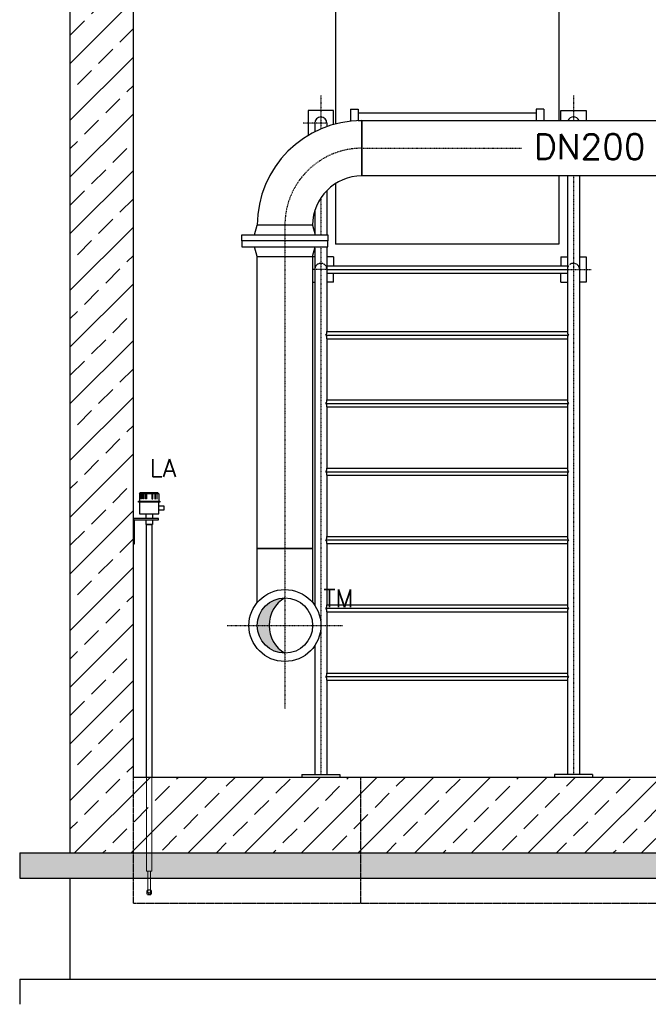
# Model space of a CAD drawing. Header units: millimetres. Extents: x -197187 to 231260338, y -45270 to 70505.
# Tile 1 of 85: x -49027 to -46538, y -41298 to -37399. Entities that reach past the tile are written whole.
import ezdxf
from ezdxf.enums import TextEntityAlignment as Align

# ---------------------------------------------------------------- set-up
doc = ezdxf.new("R2010")
doc.units = ezdxf.units.MM
doc.header["$LTSCALE"] = 0.5
doc.linetypes.add('DASHDOT', pattern=[1, 0.5, -0.25, 0, -0.25])
doc.linetypes.add('HIDDEN', pattern=[0.375, 0.25, -0.125])
for name, color, linetype in [('21', 7, 'Continuous'), ('41', 7, 'Continuous'), ('45', 7, 'Continuous'), ('P-MU150AUSL', 7, 'Continuous'), ('P-MU150EINL', 7, 'Continuous'), ('P-MU200AUSL', 7, 'Continuous')]:
    doc.layers.add(name, color=color, linetype=linetype)
doc.styles.add('ROMANS', font='ROMANS', dxfattribs={"height": 0.2})

msp = doc.modelspace()

# ---------------------------------------------------------------- hatches: boundary and pattern name
at = {"lineweight": 5}
h = msp.add_hatch(dxfattribs=at)
h.set_pattern_fill('ANSI33', color=256, scale=25)
h.set_pattern_definition([(45, (-43831.54382709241, -38189.093646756), (-112.2532015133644, 112.2532015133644), []), (45, (-43719.2905770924, -38189.093646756), (-112.2532015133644, 112.2532015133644), [79.375, -39.6875])])
h.paths.add_polyline_path([(-48976.86621399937, -35881.36202667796), (-48976.86621399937, -35680.62398286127), (-38686.22144018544, -35680.62398286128), (-38686.22144018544, -35881.36202667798), (-43626.93366847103, -35881.36202667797), (-43626.93366847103, -36381.36202667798), (-44026.93366847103, -36381.36202667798), (-44026.93366847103, -35881.36202667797)])
h.paths.add_polyline_path([(-48826.93366847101, -35901.36202667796), (-48806.93366847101, -35881.36202667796), (-48596.93366847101, -35881.36202667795), (-48576.93366847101, -35901.36202667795), (-48576.93366847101, -40397.56331065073), (-39076.93366847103, -40397.56331065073), (-39076.93366847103, -35901.36202667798), (-39056.93366847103, -35881.36202667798), (-38846.93366847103, -35881.36202667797), (-38826.93366847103, -35901.36202667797), (-38826.93366847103, -40697.56331065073), (-48826.93366847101, -40697.56331065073)])
h = msp.add_hatch(dxfattribs=at)
h.set_pattern_fill('ANSI36', color=256, scale=10)
h.set_pattern_definition([(45, (-43826.93366847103, -40747.56331065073), (16.83798022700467, 61.73926083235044), [79.375, -15.875, 0, -15.875])])
h.paths.add_polyline_path([(-49026.93366847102, -40797.56331065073), (-38626.93366847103, -40797.56331065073), (-38626.93366847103, -40697.56331065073), (-49026.93366847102, -40697.56331065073)])
at = {"layer": '45', "linetype": 'Continuous', "ltscale": 10}
h = msp.add_hatch(color=256, dxfattribs=at)
h.dxf.hatch_style = 1
h.paths.add_polyline_path([(-48039.68121610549, -39797.56331065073), (-48086.48366847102, -39797.56331065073, 0.4142135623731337), (-47976.93366847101, -39907.11331065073, -0.2661076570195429)])
h.paths.add_polyline_path([(-47976.93366847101, -39688.01331065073, 0.414213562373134), (-48086.48366847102, -39797.56331065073), (-48039.68121610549, -39797.56331065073, -0.2661076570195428)])

# ---------------------------------------------------------------- linework, layer by layer
for p, q in [((-48552.4822650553, -39275.66965357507), (-48549.4822650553, -39272.66965357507)), ((-48552.4822650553, -39275.66965357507), (-48552.4822650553, -39304.60176554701)), ((-48476.4822650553, -39275.66965357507), (-48552.4822650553, -39275.66965357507)), ((-48479.4822650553, -39272.66965357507), (-48549.4822650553, -39272.66965357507)), ((-48546.85167061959, -39275.66965357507), (-48545.11961981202, -39272.66965357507)), ((-48544.95714064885, -39275.66965357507), (-48543.22508984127, -39272.66965357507)), ((-48539.73022797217, -39275.66965357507), (-48538.92638039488, -39272.66965357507)), ((-48536.55542942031, -39275.66965357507), (-48535.75158184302, -39272.66965357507)), ((-48519.4822650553, -39272.66965357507), (-48519.4822650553, -39275.66965357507)), ((-48509.4822650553, -39272.66965357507), (-48509.4822650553, -39275.66965357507)), ((-48492.4091006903, -39275.66965357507), (-48493.21294826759, -39272.66965357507)), ((-48489.23430213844, -39275.66965357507), (-48490.03814971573, -39272.66965357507)), ((-48484.00738946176, -39275.66965357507), (-48485.73944026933, -39272.66965357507)), ((-48482.11285949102, -39275.66965357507), (-48483.84491029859, -39272.66965357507)), ((-48476.4822650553, -39275.66965357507), (-48479.4822650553, -39272.66965357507)), ((-48476.4822650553, -39275.66965357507), (-48476.4822650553, -39304.60176554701)), ((-48527.93226505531, -39355.04391586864), (-48527.93226505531, -39373.54438676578)), ((-48527.93226505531, -39378.54438676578), (-48527.93226505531, -39397.46293606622)), ((-48501.03226505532, -39355.04391586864), (-48501.03226505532, -39373.54438676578)), ((-48501.03226505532, -39378.54438676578), (-48501.03226505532, -39397.46293606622)), ((-48501.03226505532, -39397.46293606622), (-48527.93226505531, -39397.46293606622))]:
    msp.add_line(p, q)
at = {"linetype": 'HIDDEN', "lineweight": 9, "ltscale": 5}
for p, q in [((-48525.23226505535, -40770.94200315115), (-48525.23226505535, -40397.56331065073)), ((-48503.73226505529, -40770.94200315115), (-48503.73226505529, -40397.56331065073)), ((-48525.23226505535, -40770.94200315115), (-48503.73226505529, -40770.94200315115)), ((-48523.23226505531, -40859.58095896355), (-48523.23226505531, -40848.98781321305)), ((-48519.48226505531, -40843.58095896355), (-48522.06069218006, -40846.1593860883)), ((-48519.48226505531, -40850.58095896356), (-48519.48226505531, -40858.28478473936)), ((-48519.48226505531, -40858.28478473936), (-48514.48226505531, -40863.58095896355)), ((-48509.48226505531, -40858.28478473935), (-48514.48226505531, -40863.58095896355)), ((-48509.48226505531, -40843.58095896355), (-48506.90383793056, -40846.1593860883)), ((-48509.48226505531, -40850.58095896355), (-48509.48226505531, -40858.28478473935)), ((-48505.73226505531, -40859.58095896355), (-48505.73226505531, -40848.98781321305)), ((-48509.73226505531, -40863.58095896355), (-48519.23226505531, -40863.58095896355))]:
    msp.add_line(p, q, dxfattribs=at)
for points in [[(-48546.85167061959, -39275.66965357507), (-48544.95714064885, -39275.66965357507), (-48544.95714064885, -39296.34849627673), (-48546.85167061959, -39296.34849627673)], [(-48539.73022797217, -39275.66965357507), (-48536.55542942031, -39275.66965357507), (-48536.55542942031, -39296.34849627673), (-48539.73022797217, -39296.34849627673)], [(-48529.43398677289, -39272.66965357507), (-48525.11303631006, -39272.66965357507), (-48525.11303631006, -39296.34849627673), (-48529.43398677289, -39296.34849627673)], [(-48499.53054333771, -39272.66965357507), (-48503.85149380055, -39272.66965357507), (-48503.85149380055, -39296.34849627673), (-48499.53054333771, -39296.34849627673)], [(-48489.23430213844, -39275.66965357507), (-48492.4091006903, -39275.66965357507), (-48492.4091006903, -39296.34849627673), (-48489.23430213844, -39296.34849627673)], [(-48482.11285949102, -39275.66965357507), (-48484.00738946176, -39275.66965357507), (-48484.00738946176, -39296.34849627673), (-48482.11285949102, -39296.34849627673)], [(-48471.98226505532, -39309.39390476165), (-48556.98226505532, -39309.39390476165), (-48556.98226505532, -39304.60176554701), (-48471.98226505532, -39304.60176554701)], [(-48476.4822650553, -39309.39390476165), (-48552.4822650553, -39309.39390476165), (-48552.48226505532, -39355.04391586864), (-48476.48226505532, -39355.04391586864)], [(-48476.48226505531, -39324.02091975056), (-48456.90790376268, -39324.02091975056), (-48456.90790376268, -39340.41690087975), (-48476.48226505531, -39340.41690087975)]]:
    msp.add_lwpolyline(points, close=True)
for points in [[(-48571.93366847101, -39373.54438676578), (-48576.93366847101, -39373.54438676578), (-48576.93366847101, -39473.54438676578), (-48571.93366847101, -39473.54438676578), (-48571.93366847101, -39378.54438676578), (-48476.93366847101, -39378.54438676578), (-48476.93366847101, -39373.54438676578), (-48576.93366847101, -39373.54438676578), (-48576.93366847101, -39378.54438676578)], [(-48525.23226505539, -40397.56331065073), (-48525.23226505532, -39397.46293606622), (-48503.73226505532, -39397.46293606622), (-48503.73226505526, -40397.56331065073)]]:
    msp.add_lwpolyline(points)
for points in [[(-48519.48226505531, -40770.94200315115), (-48519.48226505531, -40850.58095896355)], [(-48509.48226505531, -40850.58095896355), (-48509.48226505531, -40770.94200315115)]]:
    msp.add_lwpolyline(points, dxfattribs=at)
for centre, radius, start, end in [((-48519.23226505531, -40848.98781321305), 4, 134.9999999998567, 180), ((-48519.23226505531, -40859.58095896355), 4, 180, 270), ((-48509.73226505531, -40859.58095896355), 4, 270, 0), ((-48512.30139046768, -40845.91435582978), 4.330127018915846, 12.28860951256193, 49.37925172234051), ((-48509.73226505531, -40848.98781321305), 4, 0, 45.00000000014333)]:
    msp.add_arc(centre, radius, start, end, dxfattribs=at)
at = {"linetype": 'HIDDEN', "lineweight": 9, "ltscale": 5, "extrusion": (0, 0, -1)}
msp.add_ellipse((-48514.48226505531, -40850.58095896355), major_axis=(0, -6.286233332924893), ratio=0.7953888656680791, dxfattribs=at)
at = {"layer": '21', "linetype": 'Continuous', "ltscale": 10}
for p, q in [((-47776.93366847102, -37277.56331065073), (-47776.93366847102, -37811.53126392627)), ((-46891.93366847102, -37277.56331065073), (-46891.93366847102, -37798.01331065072)), ((-47784.43366847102, -37758.00801065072), (-47884.43366847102, -37758.00801065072)), ((-47884.43366847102, -37758.00801065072), (-47884.43366847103, -37856.62026394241)), ((-47784.43366847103, -37813.57026246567), (-47784.43366847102, -37758.00801065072)), ((-47716.93366847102, -37752.56331065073), (-47716.93366847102, -37800.46295576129)), ((-47716.93366847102, -37752.56331065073), (-47686.93366847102, -37752.56331065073)), ((-47686.93366847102, -37752.56331065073), (-47686.93366847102, -37798.28477813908)), ((-47686.93366847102, -37767.56331065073), (-46981.93366847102, -37767.56331065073)), ((-46951.93366847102, -37752.56331065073), (-46981.93366847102, -37752.56331065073)), ((-46981.93366847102, -37752.56331065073), (-46981.93366847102, -37798.01331065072)), ((-46951.93366847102, -37752.56331065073), (-46951.93366847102, -37798.01331065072)), ((-46951.93366847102, -37752.56331065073), (-46951.93366847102, -37798.01331065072)), ((-46884.43366847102, -37758.00801065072), (-46784.43366847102, -37758.00801065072)), ((-46884.43366847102, -37798.01331065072), (-46884.43366847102, -37758.00801065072)), ((-46784.43366847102, -37758.00801065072), (-46784.43366847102, -37798.01331065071)), ((-47858.58366847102, -37808.00801065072), (-47858.58366847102, -37842.40999106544)), ((-47810.28366847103, -37808.00801065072), (-47810.28366847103, -37821.78078801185)), ((-47686.93366847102, -37797.56331065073), (-46981.93366847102, -37797.56331065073)), ((-47776.93366847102, -38047.71276470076), (-47776.93366847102, -38287.56331065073)), ((-46891.93366847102, -38017.11331065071), (-46891.93366847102, -38287.56331065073)), ((-46858.58366847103, -38017.11331065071), (-46858.58366847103, -38633.4212106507)), ((-46810.28366847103, -38017.11331065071), (-46810.28366847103, -40387.56331065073)), ((-47810.28366847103, -38074.50542424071), (-47810.28366847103, -38250.56331065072)), ((-47858.58366847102, -38154.57641557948), (-47858.58366847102, -38245.40558132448)), ((-46891.93366847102, -38287.56331065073), (-47776.93366847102, -38287.56331065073)), ((-47858.58366847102, -38303.72103997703), (-47858.58366847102, -39718.19374784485)), ((-47810.28366847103, -38298.56331065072), (-47810.28366847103, -38633.4212106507)), ((-47858.58366847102, -38337.56331065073), (-47867.38366847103, -38337.56331065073)), ((-47784.43366847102, -38337.56331065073), (-47810.28366847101, -38337.56331065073)), ((-47784.43366847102, -38337.56331065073), (-47784.43366847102, -38373.4212106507)), ((-46884.43366847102, -38337.56331065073), (-46884.43366847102, -38373.4212106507)), ((-46884.43366847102, -38337.56331065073), (-46858.58366847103, -38337.56331065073)), ((-46810.28366847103, -38337.56331065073), (-46784.43366847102, -38337.56331065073)), ((-46784.43366847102, -38337.56331065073), (-46784.43366847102, -38437.56331065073)), ((-47814.85756847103, -38373.4212106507), (-46854.00976847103, -38373.4212106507)), ((-47810.28366847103, -38387.56331065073), (-46858.58366847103, -38387.56331065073)), ((-47810.28366847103, -38401.70541065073), (-46858.58366847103, -38401.70541065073)), ((-47784.43366847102, -38437.56331065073), (-47784.43366847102, -38401.70541065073)), ((-46884.43366847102, -38437.56331065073), (-46884.43366847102, -38401.70541065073)), ((-47867.38366847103, -38437.56331065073), (-47858.58366847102, -38437.56331065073)), ((-47784.43366847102, -38437.56331065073), (-47810.28366847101, -38437.56331065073)), ((-46884.43366847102, -38437.56331065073), (-46858.58366847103, -38437.56331065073)), ((-46784.43366847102, -38437.56331065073), (-46810.28366847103, -38437.56331065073)), ((-47810.28366847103, -38633.4212106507), (-46858.58366847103, -38633.4212106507)), ((-47814.85756847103, -38647.56331065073), (-46854.00976847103, -38647.56331065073)), ((-47810.28366847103, -38661.70541065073), (-46858.58366847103, -38661.70541065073)), ((-47810.28366847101, -38661.70541065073), (-47810.28366847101, -38903.87121065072)), ((-46858.58366847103, -38661.70541065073), (-46858.58366847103, -38903.87121065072)), ((-47810.28366847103, -38903.87121065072), (-46858.58366847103, -38903.87121065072)), ((-47814.85756847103, -38918.01331065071), (-46854.00976847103, -38918.01331065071)), ((-47810.28366847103, -38932.15541065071), (-46858.58366847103, -38932.15541065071)), ((-47810.28366847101, -38932.15541065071), (-47810.28366847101, -39174.32121065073)), ((-46858.58366847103, -38932.15541065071), (-46858.58366847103, -39174.32121065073)), ((-47810.28366847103, -39174.32121065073), (-46858.58366847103, -39174.32121065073)), ((-47814.85756847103, -39188.46331065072), (-46854.00976847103, -39188.46331065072)), ((-47810.28366847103, -39202.60541065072), (-46858.58366847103, -39202.60541065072)), ((-47810.28366847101, -39202.60541065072), (-47810.28366847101, -39444.77121065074)), ((-46858.58366847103, -39202.60541065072), (-46858.58366847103, -39444.77121065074)), ((-47810.28366847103, -39444.77121065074), (-46858.58366847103, -39444.77121065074)), ((-47814.85756847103, -39458.91331065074), (-46854.00976847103, -39458.91331065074)), ((-47810.28366847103, -39473.05541065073), (-46858.58366847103, -39473.05541065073)), ((-47810.28366847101, -39473.05541065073), (-47810.28366847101, -39715.22121065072)), ((-46858.58366847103, -39473.05541065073), (-46858.58366847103, -39715.22121065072)), ((-47814.85756847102, -39729.36331065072), (-46854.00976847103, -39729.36331065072)), ((-47810.28366847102, -39715.22121065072), (-46858.58366847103, -39715.22121065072)), ((-47810.28366847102, -39743.50541065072), (-46858.58366847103, -39743.50541065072)), ((-47810.28366847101, -39743.50541065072), (-47810.28366847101, -39985.6712106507)), ((-46858.58366847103, -39743.50541065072), (-46858.58366847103, -39985.6712106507)), ((-47858.58366847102, -39876.93287345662), (-47858.58366847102, -40387.56331065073)), ((-47814.85756847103, -39999.81331065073), (-46854.00976847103, -39999.81331065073)), ((-47810.28366847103, -39985.6712106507), (-46858.58366847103, -39985.6712106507)), ((-47810.28366847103, -40013.95541065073), (-46858.58366847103, -40013.95541065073)), ((-47810.28366847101, -40013.95541065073), (-47810.28366847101, -40387.56331065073)), ((-46858.58366847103, -40013.95541065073), (-46858.58366847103, -40387.56331065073)), ((-47909.43366847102, -40387.56331065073), (-47909.43366847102, -40397.56331065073)), ((-47759.43366847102, -40387.56331065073), (-47759.43366847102, -40397.56331065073)), ((-46909.43366847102, -40387.56331065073), (-46909.43366847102, -40397.56331065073)), ((-46759.43366847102, -40387.56331065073), (-46759.43366847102, -40397.56331065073)), ((-48576.93366847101, -40397.56331065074), (-39076.93366847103, -40397.56331065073)), ((-49026.93366847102, -40697.56331065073), (-38626.93366847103, -40697.56331065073)), ((-49026.93366847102, -40797.56331065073), (-38626.93366847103, -40797.56331065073))]:
    msp.add_line(p, q, dxfattribs=at)
at = {"layer": '21', "linetype": 'DASHDOT', "ltscale": 10}
for p, q in [((-47834.43366847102, -37699.21371065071), (-47834.43366847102, -37831.19019610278)), ((-46834.43366847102, -37699.21371065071), (-46834.43366847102, -37798.01331065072)), ((-47810.28366847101, -37808.00801065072), (-47905.00106847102, -37808.00801065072)), ((-46834.43366847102, -38017.11331065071), (-46834.43366847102, -40387.56331065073)), ((-47834.43366847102, -38103.96104317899), (-47834.43366847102, -38250.56331065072)), ((-47834.43366847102, -38298.56331065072), (-47834.43366847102, -40387.56331065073)), ((-47810.28366847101, -38387.56331065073), (-47867.38366847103, -38387.56331065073)), ((-46858.58366847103, -38387.56331065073), (-46763.86626847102, -38387.56331065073))]:
    msp.add_line(p, q, dxfattribs=at)
at = {"layer": '21', "linetype": 'HIDDEN', "ltscale": 10}
for p, q in [((-47676.93366847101, -40897.56331065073), (-47676.93366847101, -40397.56331065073)), ((-48576.93366847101, -40897.5633106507), (-39076.93366847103, -40897.5633106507))]:
    msp.add_line(p, q, dxfattribs=at)
at = {"layer": '21', "linetype": 'Continuous'}
msp.add_line((-49026.93366847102, -41197.56331065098), (-38626.93366847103, -41197.5633106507), dxfattribs=at)
at = {"layer": '21', "linetype": 'Continuous', "ltscale": 10}
for centre, radius, start, end in [((-47834.43366847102, -37808.00801065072), 24.15, 0, 180), ((-46834.43366847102, -37808.00801065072), 24.15, 24.44749623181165, 155.5525037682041), ((-47829.75766673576, -38634.93355012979), 19.53263369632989, 319.7144111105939, 4.440644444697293), ((-46839.10967020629, -38634.93355012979), 19.53263369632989, 175.5593555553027, 220.2855888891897), ((-47829.75766673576, -38660.19307117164), 19.53263369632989, 355.5593555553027, 40.28558888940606), ((-46839.10967020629, -38660.19307117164), 19.53263369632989, 139.7144111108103, 184.4406444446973), ((-47829.75766673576, -38905.38355012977), 19.53263369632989, 319.7144111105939, 4.440644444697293), ((-46839.10967020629, -38905.38355012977), 19.53263369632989, 175.5593555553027, 220.2855888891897), ((-47829.75766673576, -38930.64307117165), 19.53263369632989, 355.5593555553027, 40.28558888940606), ((-46839.10967020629, -38930.64307117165), 19.53263369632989, 139.7144111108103, 184.4406444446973), ((-47829.75766673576, -39175.83355012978), 19.53263369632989, 319.7144111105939, 4.440644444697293), ((-46839.10967020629, -39175.83355012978), 19.53263369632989, 175.5593555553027, 220.2855888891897), ((-47829.75766673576, -39201.09307117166), 19.53263369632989, 355.5593555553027, 40.28558888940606), ((-46839.10967020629, -39201.09307117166), 19.53263369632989, 139.7144111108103, 184.4406444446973), ((-47829.75766673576, -39446.2835501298), 19.53263369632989, 319.7144111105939, 4.440644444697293), ((-46839.10967020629, -39446.2835501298), 19.53263369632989, 175.5593555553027, 220.2855888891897), ((-47829.75766673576, -39471.54307117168), 19.53263369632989, 355.5593555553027, 40.28558888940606), ((-46839.10967020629, -39471.54307117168), 19.53263369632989, 139.7144111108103, 184.4406444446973), ((-47829.75766673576, -39716.73355012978), 19.53263369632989, 319.7144111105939, 4.440644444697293), ((-47829.75766673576, -39741.99307117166), 19.53263369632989, 355.5593555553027, 40.28558888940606), ((-46839.10967020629, -39716.73355012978), 19.53263369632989, 175.5593555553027, 220.2855888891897), ((-46839.10967020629, -39741.99307117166), 19.53263369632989, 139.7144111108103, 184.4406444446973), ((-47829.75766673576, -39987.18355012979), 19.53263369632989, 319.7144111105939, 4.440644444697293), ((-47829.75766673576, -40012.44307117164), 19.53263369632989, 355.5593555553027, 40.28558888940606), ((-46839.10967020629, -39987.18355012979), 19.53263369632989, 175.5593555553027, 220.2855888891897), ((-46839.10967020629, -40012.44307117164), 19.53263369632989, 139.7144111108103, 184.4406444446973)]:
    msp.add_arc(centre, radius, start, end, dxfattribs=at)
at = {"layer": '21', "linetype": 'HIDDEN', "ltscale": 10}
for centre in [(-47834.43366847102, -38387.56331065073), (-46834.43366847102, -38387.56331065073)]:
    msp.add_arc(centre, 24.15, 0, 180, dxfattribs=at)
at = {"layer": '41', "linetype": 'Continuous', "ltscale": 10}
for p, q in [((-48826.93366847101, -40697.56331065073), (-48826.93366847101, -35901.36202667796)), ((-48576.93366847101, -40397.56331065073), (-48576.93366847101, -35901.36202667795)), ((-47909.43366847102, -40387.56331065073), (-47759.43366847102, -40387.56331065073)), ((-46759.43366847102, -40387.56331065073), (-46909.43366847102, -40387.56331065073)), ((-49026.93366847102, -40697.56331065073), (-49026.93366847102, -40797.56331065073)), ((-48826.933668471, -41197.56331065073), (-48826.93366847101, -40797.56331065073)), ((-49026.93366847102, -41197.56331065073), (-49026.93366847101, -41297.56331065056))]:
    msp.add_line(p, q, dxfattribs=at)
at = {"layer": '41', "linetype": 'HIDDEN', "ltscale": 10}
msp.add_line((-48576.93366847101, -40897.56331065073), (-48576.93366847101, -40397.56331065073), dxfattribs=at)
at = {"layer": '45', "linetype": 'Continuous', "ltscale": 10}
for p, q in [((-47671.93366847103, -37798.01331065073), (-47671.93366847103, -38017.11331065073)), ((-48096.66566847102, -38250.56331065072), (-48086.48366847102, -38212.56331065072)), ((-47867.38366847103, -38212.56331065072), (-48086.48366847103, -38212.56331065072)), ((-47867.38366847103, -38212.56331065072), (-47857.20166847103, -38250.56331065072)), ((-48086.48366847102, -38336.56331065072), (-48096.66566847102, -38298.56331065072)), ((-47867.38366847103, -38336.56331065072), (-47857.20166847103, -38298.56331065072)), ((-48086.48366847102, -38336.56331065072), (-47867.38366847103, -38336.56331065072))]:
    msp.add_line(p, q, dxfattribs=at)
at = {"layer": '45', "linetype": 'DASHDOT', "ltscale": 10}
for p, q in [((-47671.93366847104, -37907.56331065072), (-47040.59506785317, -37907.56331065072)), ((-47976.93366847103, -38212.56331065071), (-47976.93366847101, -40126.82614467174))]:
    msp.add_line(p, q, dxfattribs=at)
at = {"layer": '45', "linetype": 'Continuous', "ltscale": 10}
for points in [[(-47671.93366847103, -37798.01331065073), (-46319.11386847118, -37798.01331065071), (-46319.11386847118, -38017.11331065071), (-47671.93366847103, -38017.11331065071)], [(-48146.93366847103, -38250.56331065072), (-47806.93366847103, -38250.56331065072), (-47806.93366847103, -38274.56331065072), (-48146.93366847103, -38274.56331065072)], [(-48146.93366847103, -38298.56331065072), (-47806.93366847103, -38298.56331065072), (-47806.93366847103, -38274.56331065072), (-48146.93366847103, -38274.56331065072)], [(-48086.48366847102, -38336.56331065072), (-47867.38366847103, -38336.56331065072), (-47867.38366847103, -39492.56331065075), (-48086.48366847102, -39492.56331065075)]]:
    msp.add_lwpolyline(points, close=True, dxfattribs=at)
msp.add_lwpolyline([(-48086.48366847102, -39706.43127731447), (-48086.48366847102, -39492.56331065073), (-47867.38366847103, -39492.56331065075), (-47867.38366847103, -39706.43127731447)], dxfattribs=at)
for radius in [142.5, 109.5499999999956]:
    msp.add_circle((-47976.93366847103, -39797.56331065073), radius, dxfattribs=at)
for centre, radius, start, end in [((-47671.93366847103, -38212.56331065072), 414.55, 90, 180), ((-47671.93366847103, -38212.56331065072), 195.45, 90, 180), ((-47912.67659333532, -39797.56331065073), 127.0046227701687, 120.3939579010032, 239.6060420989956)]:
    msp.add_arc(centre, radius, start, end, dxfattribs=at)
at = {"layer": '45', "linetype": 'DASHDOT', "ltscale": 10}
msp.add_arc((-47671.93366847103, -38212.56331065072), 305, 90, 180, dxfattribs=at)
at = {"layer": 'P-MU150EINL', "linetype": 'DASHDOT', "ltscale": 10}
msp.add_line((-48204.98104430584, -39797.56331065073), (-47748.88629263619, -39797.56331065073), dxfattribs=at)

# ---------------------------------------------------------------- texts
at = {"layer": 'P-MU150AUSL', "linetype": 'Continuous', "ltscale": 10, "style": 'ROMANS'}
msp.add_text('DN200', height=100, dxfattribs=at).set_placement((-46549.58599101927, -37951.23578413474), align=Align.RIGHT)
msp.add_text('LA', height=70, dxfattribs=at).set_placement((-48512.00499178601, -39209.14426042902))
at = {"layer": 'P-MU200AUSL', "linetype": 'Continuous', "ltscale": 10, "style": 'ROMANS'}
msp.add_text('TM', height=70, dxfattribs=at).set_placement((-47824.64336560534, -39725.06183057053))

doc.saveas('drawing.dxf')
